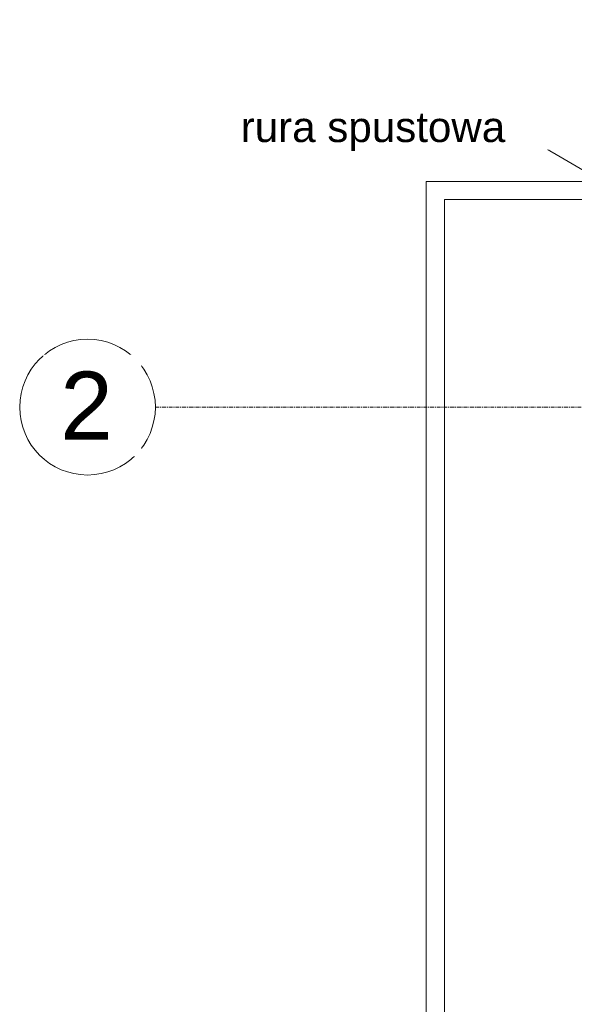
# Model space of a CAD drawing. Header units: millimetres. Extents: x -37728 to 44100, y 631619 to 691915.
# Tile 13 of 256: x -37107 to -35268, y 661151 to 664414. Entities that reach past the tile are written whole.
import ezdxf

# ---------------------------------------------------------------- set-up
doc = ezdxf.new("R2010")
doc.units = ezdxf.units.MM
doc.linetypes.add('Linia siatki', pattern=[2.2225, 1.27, -0.3175, 0.3175, -0.3175])
doc.layers.add('_XREF', color=7, linetype='Continuous')
for name, color, linetype, lineweight in [('A-FLOR', 252, 'Continuous', 5), ('A-WALL', 252, 'Continuous', 35), ('P-PIPE-IDEN', 252, 'Continuous', 5), ('S-GRID', 252, 'Continuous', 5), ('S-GRID-IDEN', 252, 'Continuous', 5)]:
    doc.layers.add(name, color=color, linetype=linetype, lineweight=lineweight)
doc.styles.add('Arial_1', font='arial.ttf', dxfattribs={"height": 10})
doc.styles.add('Arial_2', font='arial.ttf', dxfattribs={"height": 22.5})

# ---------------------------------------------------------------- blocks, each defined once
blk = doc.blocks.new('Siatka - M_Symbol siatki - okrąg mniejszy-7853319-__-00_00 Przyziemie PB')
at = {"layer": 'S-GRID-IDEN', "color": 252}
blk.add_circle((0, 0), 0.45, dxfattribs=at)
blk = doc.blocks.new('A$C4e31ac75')
at = {"layer": 'A-FLOR'}
blk.add_line((-676.55, 853.65), (-1155.5, 853.65), dxfattribs=at)
at = {"layer": 'A-WALL', "lineweight": 5}
for p, q in [((-670.55, 859.65), (-1161.5, 859.65)), ((-1161.5, -76.1), (-1161.5, 859.65)), ((-1155.5, 853.65), (-1155.5, -70.1))]:
    blk.add_line(p, q, dxfattribs=at)
at = {"layer": 'P-PIPE-IDEN'}
blk.add_line((-1079.19, 845.61), (-1133.77, 877.52), dxfattribs=at)
at = {"layer": 'S-GRID', "linetype": 'Linia siatki'}
blk.add_line((-1251.38, 784.9), (156.7, 784.9), dxfattribs=at)
at = {"layer": 'S-GRID-IDEN', "xscale": 49.99999999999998, "yscale": 49.99999999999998, "zscale": 49.99999999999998, "rotation": 269.9999999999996}
blk.add_blockref('Siatka - M_Symbol siatki - okrąg mniejszy-7853319-__-00_00 Przyziemie PB', (-1273.88, 784.9), dxfattribs=at)
at = {"layer": 'P-PIPE-IDEN', "insert": (-1223.07, 882.72), "char_height": 10, "width": 107.827, "attachment_point": 1, "style": 'Arial_1', "bg_fill": 3, "box_fill_scale": 1.25, "bg_fill_color": 256, "bg_fill_true_color": 13158600, "bg_fill_transparency": 0}
blk.add_mtext('rura spustowa', dxfattribs=at)
at = {"layer": 'S-GRID-IDEN', "insert": (-1282.94, 796.66), "char_height": 22.5, "width": 21.2447, "attachment_point": 1, "style": 'Arial_2', "bg_fill": 3, "box_fill_scale": 1.25, "bg_fill_color": 256, "bg_fill_true_color": 13158600, "bg_fill_transparency": 0}
blk.add_mtext('\\fArial|b0|i0|c238|p34|;2', dxfattribs=at)

msp = doc.modelspace()

# ---------------------------------------------------------------- block references
at = {"layer": '_XREF', "xscale": 10, "yscale": 10, "zscale": 10}
msp.add_blockref('A$C4e31ac75', (-24143.6, 655281.1), dxfattribs=at)

doc.saveas('drawing.dxf')
